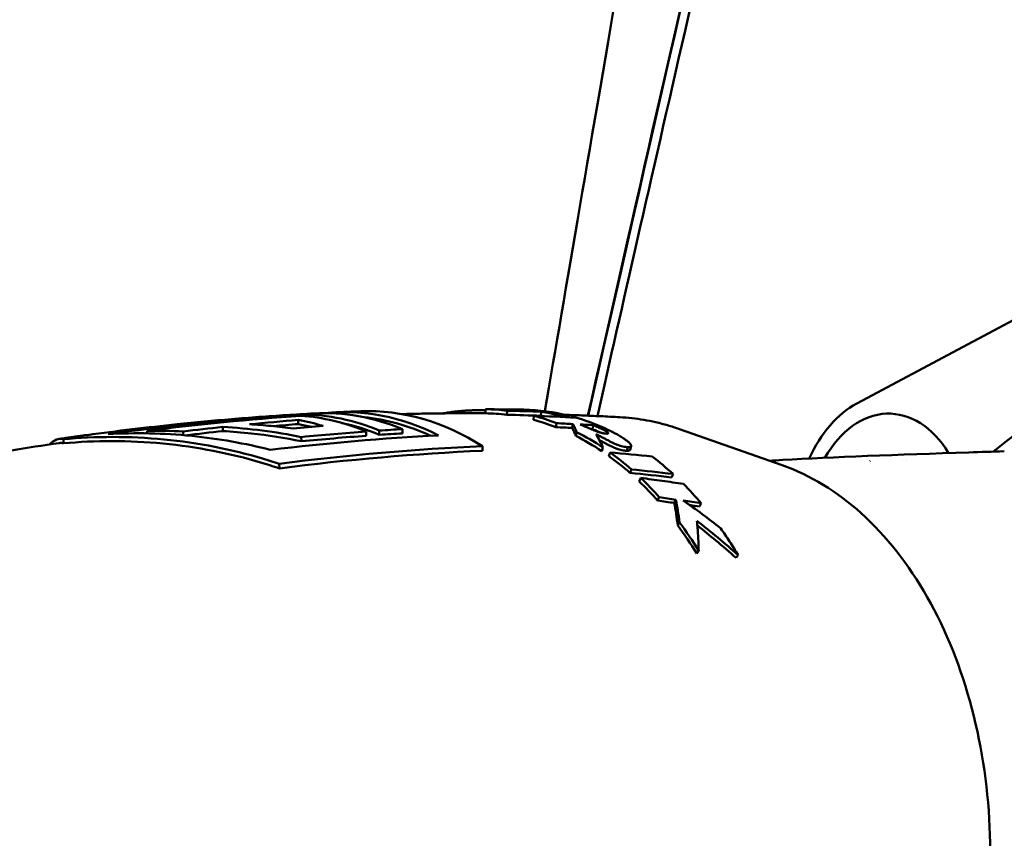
# Model space of a CAD drawing. Header units: millimetres. Extents: x 0 to 6049, y -120 to 1682.
# Tile 65 of 191: x 428 to 452, y 1390 to 1410. Entities that reach past the tile are written whole.
import ezdxf

# ---------------------------------------------------------------- set-up
doc = ezdxf.new("R2010")
doc.units = ezdxf.units.MM
doc.header["$LTSCALE"] = 2
doc.layers.add('Sichtbar (ISO)', color=7, linetype='Continuous', lineweight=50)

msp = doc.modelspace()

# ---------------------------------------------------------------- linework, layer by layer
at = {"layer": 'Sichtbar (ISO)'}
for p, q in [((460.146, 1406.712), (448.181, 1400.316)), ((434.578, 1400.048), (434.579, 1400.015)), ((439.077, 1400.079), (439.078, 1400.179)), ((439.601, 1400.043), (439.607, 1400.143)), ((440.251, 1399.918), (440.263, 1400.017)), ((440.433, 1400.017), (440.44, 1400.117)), ((440.862, 1399.993), (440.867, 1400.033)), ((441.115, 1399.981), (441.119, 1400.019)), ((432.629, 1399.744), (432.63, 1399.643)), ((434.48, 1399.915), (434.482, 1399.814)), ((440.802, 1399.739), (440.819, 1399.836)), ((441.203, 1399.719), (441.22, 1399.816)), ((441.7, 1399.69), (441.719, 1399.787)), ((430.773, 1399.649), (430.774, 1399.588)), ((431.655, 1399.632), (431.656, 1399.543)), ((434.556, 1399.497), (434.557, 1399.392)), ((436.148, 1399.633), (436.149, 1399.528)), ((436.468, 1399.655), (436.469, 1399.55)), ((437.036, 1399.691), (437.037, 1399.586)), ((441.289, 1399.523), (441.311, 1399.618)), ((446.353, 1398.804), (443.83, 1399.692)), ((428.722, 1399.444), (428.723, 1399.343)), ((438.998, 1399.272), (438.999, 1399.162)), ((441.927, 1399.151), (441.954, 1399.242)), ((442.542, 1399.159), (442.57, 1399.25)), ((442.649, 1399.276), (442.622, 1399.184)), ((442.101, 1399.03), (442.13, 1399.12)), ((434.016, 1398.84), (434.018, 1398.728)), ((448.504, 1398.908), (448.509, 1398.909)), ((449.31, 1398.935), (449.31, 1398.935)), ((449.316, 1398.935), (449.316, 1398.935)), ((449.402, 1398.937), (449.402, 1398.937)), ((442.619, 1398.617), (442.653, 1398.704)), ((443.641, 1398.505), (443.676, 1398.59)), ((442.847, 1398.408), (442.883, 1398.493)), ((443.298, 1397.939), (443.338, 1398.02)), ((443.703, 1397.88), (443.744, 1397.96)), ((444.325, 1397.792), (444.367, 1397.871)), ((444.255, 1396.638), (444.304, 1396.706))]:
    msp.add_line(p, q, dxfattribs=at)
for centre, major_axis, ratio, start_param, end_param in [((455.409, 1388.955), (-0.198, -11.798), 0.66535, 5.6303, 9.96536), ((448.934, 1397.021), (0.059, 3.5), 0.66535, 0.354488, 0.991638), ((441.453, 1283.094), (-5.525, 117.004), 0.745856, 0.015905, 0.059213), ((434.135, 1389.311), (0.179, 10.716), 0.66535, 6.022198, 6.251457), ((434.455, 1389.306), (0.18, 10.742), 0.66535, 6.022969, 6.291166), ((435.023, 1389.296), (0.181, 10.785), 0.66535, 6.024217, 6.330751), ((435.52, 1389.288), (0.181, 10.819), 0.66535, 5.968437, 6.362694), ((436.088, 1389.278), (0.182, 10.853), 0.66535, 5.893648, 6.31989), ((435.52, 1389.288), (0.179, 10.719), 0.66535, 5.994029, 6.228523), ((441.009, 1316.867), (-6.886, 83.076), 0.866211, 6.214514, 6.215498), ((438.985, 1389.229), (0.052, 10.85), 0.665095, 6.20483, 6.277487), ((438.985, 1389.23), (0.052, 10.949), 0.665095, 6.204824, 6.277488), ((439.25, 1319.554), (-2.314, 80.6), 0.872788, 6.240889, 6.252748), ((437.557, 1319.387), (2.385, 80.647), 0.871708, 6.276194, 6.28803), ((437.567, 1319.588), (2.341, 80.547), 0.872562, 6.275609, 6.287474), ((439.616, 1389.219), (0.169, 10.952), 0.665381, 6.265651, 6.297435), ((439.808, 1389.216), (0.204, 10.952), 0.665411, 6.130367, 6.283188), ((438.985, 1389.23), (0.055, 10.949), 0.663991, 6.035674, 6.11403), ((437.172, 1304.881), (2.56, 95.152), 0.836991, 6.263591, 6.276522), ((439.616, 1389.219), (0.167, 10.852), 0.665282, 6.184937, 6.193037), ((439.616, 1389.219), (0.169, 10.952), 0.665282, 6.133953, 6.193036), ((436.056, 1319.968), (6.769, 79.931), 0.871663, 0.024456, 0.028076), ((439.808, 1389.216), (0.204, 10.952), 0.665583, 6.014004, 6.106223), ((442.019, 1389.179), (0.181, 10.811), 0.66535, 6.259545, 6.259552), ((448.934, 1397.021), (0.051, 3.05), 0.66535, 5.475499, 7.164388), ((440.67, 1282.788), (-5.539, 117.294), 0.745856, 0.041465, 0.066748), ((441.914, 1284.21), (-5.43, 115.831), 0.745848, 0.044697, 0.056022), ((441.947, 1284.068), (-5.486, 115.971), 0.745857, 0.022916, 0.036782), ((441.937, 1284.173), (-5.467, 115.766), 0.745856, 0.023047, 0.030132), ((442.519, 1286.064), (-5.382, 113.835), 0.745856, 0.024127, 0.032822), ((433.567, 1389.32), (0.179, 10.665), 0.66535, 6.092109, 6.179302), ((433.567, 1389.32), (0.177, 10.565), 0.66535, 6.131154, 6.177903), ((434.455, 1389.306), (0.178, 10.642), 0.66535, 6.020028, 6.151749), ((438.984, 1389.229), (0.054, 10.85), 0.663991, 6.03568, 6.114026), ((435.986, 1305.3), (5.44, 94.406), 0.834891, 0.002828, 0.007913), ((436.05, 1305.458), (5.223, 94.354), 0.835546, 0.00067, 0.005763), ((435.996, 1305.92), (5.462, 93.883), 0.835545, 6.27986, 6.284012), ((430.862, 1385.424), (1.531, 14.149), 0.966254, 0.053848, 0.117991), ((442.988, 1287.983), (-5.279, 111.743), 0.745856, 0.008087, 0.014902), ((438.984, 1389.228), (0.06, 10.851), 0.66298, 5.870179, 5.965368), ((438.984, 1389.229), (0.061, 10.95), 0.66298, 5.870176, 5.965371), ((435.924, 1305.757), (5.703, 93.937), 0.834888, 6.282246, 6.282698), ((438.984, 1389.229), (0.066, 10.85), 0.662276, 5.762086, 5.843752), ((438.985, 1389.23), (0.067, 10.949), 0.662277, 5.762083, 5.843759), ((432.503, 1312.559), (14.252, 85.973), 0.838534, 0.049634, 0.063793), ((439.808, 1389.216), (-0.202, -10.952), 0.665844, 2.610341, 2.691785), ((431.589, 1313.994), (16.572, 83.797), 0.833605, 0.064263, 0.078687), ((431.707, 1314.198), (16.218, 83.728), 0.83436, 0.060432, 0.074895), ((438.984, 1389.229), (0.074, 10.85), 0.661606, 5.648852, 5.725344), ((438.985, 1389.23), (0.075, 10.949), 0.661607, 5.64885, 5.725349), ((439.808, 1389.216), (-0.2, -10.952), 0.665949, 2.494149, 2.568707), ((427.551, 1322.112), (27.423, 72.839), 0.840037, 0.178059, 0.184282), ((427.657, 1322.315), (27.14, 72.785), 0.840993, 0.174714, 0.180956), ((427.967, 1323.549), (26.572, 71.638), 0.841189, 0.163643, 0.170615), ((427.855, 1323.34), (26.872, 71.694), 0.840221, 0.167233, 0.171062), ((438.984, 1389.228), (0.088, 10.851), 0.660704, 5.469389, 5.560671), ((438.984, 1389.229), (0.089, 10.949), 0.660704, 5.469382, 5.560675)]:
    msp.add_ellipse(centre, major_axis=major_axis, ratio=ratio, start_param=start_param, end_param=end_param, dxfattribs=at)
for points, knots in [([(499.124, 1467.066), (465.392, 1462.123), (459.134, 1461.083), (455.023, 1457.261), (452.878, 1449.283), (444.344, 1412.17), (441.592, 1400.02)], [0, 0, 0, 0, 0.214053, 0.4340864, 0.6541198, 0.8571894, 0.8571894, 0.8571894, 0.8571894]), ([(441.82, 1400.01), (442.421, 1402.674), (443.13, 1405.787), (445.231, 1414.975), (446.589, 1420.873), (449.816, 1434.804), (452.866, 1447.893), (454.363, 1453.406), (454.868, 1455.219), (456.442, 1457.99), (457.168, 1458.767), (458.763, 1460.007), (459.711, 1460.46), (461.337, 1461.044), (462.339, 1461.315), (465.248, 1461.844), (465.835, 1461.946), (466.894, 1462.128), (467.598, 1462.248), (472.044, 1462.976), (477.373, 1463.791), (488.59, 1465.483), (495.41, 1466.503), (499.068, 1467.049)], [1.213468, 1.213468, 1.213468, 1.213468, 1.452332, 1.452332, 1.811623, 1.811623, 2.355924, 2.355924, 2.615189, 2.615189, 2.804117, 2.804117, 3.021369, 3.021369, 3.205518, 3.205518, 3.245329, 3.245329, 3.307691, 3.307691, 3.6139, 3.6139, 3.853489, 3.853489, 3.853489, 3.853489]), ([(418.273, 1407.616), (418.273, 1408.951), (418.273, 1410.976), (418.409, 1414.253), (418.735, 1416.861), (419.667, 1419.943), (420.881, 1422.316), (422.355, 1424.611), (423.682, 1426.499), (426.778, 1430.66), (430.59, 1435.669), (434.23, 1440.487), (435.972, 1442.815), (437.012, 1444.234), (438.396, 1446.204), (439.71, 1448.394), (440.534, 1450.421), (440.989, 1451.912), (441.326, 1453.522), (441.569, 1455.528), (441.703, 1457.711), (441.769, 1460.502), (441.773, 1462.57), (441.773, 1463.847)], [0, 0, 0, 0, 0.0636, 0.096404, 0.156284, 0.1884, 0.249265, 0.282623, 0.318197, 0.359011, 0.529356, 0.617603, 0.646219, 0.667688, 0.701281, 0.760814, 0.788814, 0.805272, 0.835038, 0.867033, 0.901473, 0.939174, 1, 1, 1, 1]), ([(446.773, 1463.519), (446.773, 1462.053), (446.769, 1459.792), (446.661, 1456.608), (446.453, 1453.989), (446.01, 1451.289), (445.261, 1448.694), (444.191, 1446.26), (442.802, 1443.827), (440.918, 1441.09), (438.137, 1437.387), (434.659, 1432.79), (431.086, 1428.073), (428.155, 1424.18), (426.226, 1421.457), (425.035, 1419.462), (424.3, 1417.932), (423.806, 1416.416), (423.508, 1414.774), (423.367, 1413.143), (423.307, 1411.629), (423.277, 1409.836), (423.273, 1408.518), (423.273, 1407.616)], [0.0052024, 0.0052024, 0.0052024, 0.0052024, 0.075046, 0.1129229, 0.1569453, 0.200099, 0.2431301, 0.2852442, 0.3264448, 0.3763269, 0.443263, 0.5467097, 0.6505088, 0.724752, 0.7785569, 0.809146, 0.8352317, 0.8592736, 0.8848531, 0.9145683, 0.9372192, 0.9570244, 1, 1, 1, 1]), ([(450.296, 1456.824), (447.698, 1442.476), (447.55, 1441.268), (443.025, 1414.672), (441.568, 1406.191), (440.53, 1400.13)], [0.000003, 0.000003, 0.000003, 0.000003, 4.374432, 4.374432, 8.093247, 8.093247, 8.093247, 8.093247]), ([(441.587, 1400.021), (443.58, 1408.859), (446.16, 1420.048), (449.509, 1434.527), (450.314, 1438.003), (451.041, 1441.084)], [0.706724, 0.706724, 0.706724, 0.706724, 1.709505, 1.709505, 2.314243, 2.314243, 2.314243, 2.314243]), ([(429.815, 1399.57), (431.147, 1399.753), (432.476, 1399.894), (434.053, 1400.013), (434.316, 1400.032), (434.578, 1400.048)], [-6.0124692, -6.0124692, -6.0124692, -6.0124692, -5.5182215, -5.5182215, -5.4189677, -5.4189677, -5.4189677, -5.4189677]), ([(434.863, 1400.075), (434.638, 1400.062), (434.413, 1400.049), (433.964, 1400.02), (433.74, 1400.005), (433.292, 1399.971), (433.068, 1399.954), (432.622, 1399.916), (432.399, 1399.897), (431.954, 1399.855), (431.731, 1399.833), (431.51, 1399.81)], [4.7173884, 4.7173884, 4.7173884, 4.7173884, 4.72381826, 4.72381826, 4.73024813, 4.73024813, 4.73667799, 4.73667799, 4.74310785, 4.74310785, 4.74953771, 4.74953771, 4.74953771, 4.74953771]), ([(436.004, 1400.128), (435.964, 1400.126), (435.923, 1400.125), (435.842, 1400.122), (435.801, 1400.12), (435.72, 1400.116), (435.679, 1400.115), (435.598, 1400.111), (435.557, 1400.109), (435.476, 1400.106), (435.435, 1400.104), (435.395, 1400.102)], [4.706527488, 4.706527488, 4.706527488, 4.706527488, 4.707686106, 4.707686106, 4.708844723, 4.708844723, 4.710003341, 4.710003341, 4.711161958, 4.711161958, 4.712320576, 4.712320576, 4.712320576, 4.712320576]), ([(439.077, 1400.079), (439.061, 1400.079), (439.044, 1400.079), (438.775, 1400.08), (438.523, 1400.08), (438.018, 1400.077), (437.766, 1400.074), (437.349, 1400.067), (437.184, 1400.064), (437.019, 1400.06)], [4.67740877, 4.67740877, 4.67740877, 4.67740877, 4.67788637, 4.67788637, 4.68505448, 4.68505448, 4.69222259, 4.69222259, 4.69692731, 4.69692731, 4.69692731, 4.69692731]), ([(439.007, 1400.156), (438.981, 1400.156), (438.954, 1400.156), (438.926, 1400.155), (438.898, 1400.155), (438.87, 1400.155), (438.841, 1400.154), (438.812, 1400.154), (438.782, 1400.153), (438.752, 1400.152), (438.722, 1400.151), (438.69, 1400.15), (438.66, 1400.148), (438.629, 1400.147), (438.599, 1400.145), (438.569, 1400.143), (438.539, 1400.142), (438.51, 1400.139), (438.482, 1400.137), (438.454, 1400.135), (438.427, 1400.133), (438.401, 1400.13), (438.374, 1400.127), (438.348, 1400.124), (438.323, 1400.121), (438.298, 1400.119), (438.273, 1400.115), (438.248, 1400.112), (438.224, 1400.109), (438.2, 1400.105), (438.176, 1400.102), (438.152, 1400.098), (438.129, 1400.094), (438.106, 1400.09), (438.083, 1400.086), (438.061, 1400.082), (438.039, 1400.078), (438.036, 1400.078), (438.033, 1400.077), (438.03, 1400.077)], [0, 0, 0, 0, 0.0588235, 0.0588235, 0.0588235, 0.1176471, 0.1176471, 0.1176471, 0.1764706, 0.1764706, 0.1764706, 0.2352941, 0.2352941, 0.2352941, 0.2941176, 0.2941176, 0.2941176, 0.3529412, 0.3529412, 0.3529412, 0.4117647, 0.4117647, 0.4117647, 0.4705882, 0.4705882, 0.4705882, 0.5294118, 0.5294118, 0.5294118, 0.5882353, 0.5882353, 0.5882353, 0.6470588, 0.6470588, 0.6470588, 0.7058824, 0.7058824, 0.7058824, 0.7134033, 0.7134033, 0.7134033, 0.7134033]), ([(442.37, 1399.984), (442.213, 1399.992), (442.056, 1400), (441.742, 1400.014), (441.585, 1400.021), (441.294, 1400.032), (441.161, 1400.037), (441.028, 1400.041)], [4.64618913, 4.64618913, 4.64618913, 4.64618913, 4.65066489, 4.65066489, 4.65514064, 4.65514064, 4.65892331, 4.65892331, 4.65892331, 4.65892331]), ([(442.37, 1399.984), (442.469, 1399.979), (442.568, 1399.971), (442.764, 1399.949), (442.863, 1399.935), (443.058, 1399.902), (443.156, 1399.882), (443.35, 1399.838), (443.447, 1399.812), (443.639, 1399.756), (443.735, 1399.726), (443.83, 1399.692)], [1.637003, 1.637003, 1.637003, 1.637003, 1.6759359, 1.6759359, 1.7148688, 1.7148688, 1.7538017, 1.7538017, 1.7927346, 1.7927346, 1.8316676, 1.8316676, 1.8316676, 1.8316676]), ([(432.629, 1399.744), (432.953, 1399.726), (433.277, 1399.696), (433.919, 1399.614), (434.239, 1399.561), (434.556, 1399.497)], [-0.2007172, -0.2007172, -0.2007172, -0.2007172, -0.1001625, -0.1001625, -0.0000019, -0.0000019, -0.0000019, -0.0000019]), ([(434.353, 1399.706), (434.176, 1399.73), (433.998, 1399.751), (433.641, 1399.786), (433.463, 1399.8), (433.284, 1399.811)], [-0.1109417, -0.1109417, -0.1109417, -0.1109417, -0.0554713, -0.0554713, -0.000001, -0.000001, -0.000001, -0.000001]), ([(441.311, 1399.618), (441.296, 1399.655), (441.282, 1399.69), (441.252, 1399.755), (441.236, 1399.786), (441.22, 1399.816)], [0.00000058, 0.00000058, 0.00000058, 0.00000058, 0.04242633, 0.04242633, 0.08485029, 0.08485029, 0.08485029, 0.08485029]), ([(442.024, 1399.581), (442.03, 1399.58), (442.036, 1399.58), (442.042, 1399.58), (442.047, 1399.579), (442.053, 1399.579), (442.058, 1399.579), (442.063, 1399.579), (442.067, 1399.58), (442.071, 1399.58), (442.075, 1399.581), (442.078, 1399.582), (442.081, 1399.583), (442.084, 1399.584), (442.085, 1399.585), (442.086, 1399.587), (442.087, 1399.588), (442.088, 1399.59), (442.087, 1399.591), (442.087, 1399.593), (442.086, 1399.595), (442.085, 1399.597), (442.084, 1399.599), (442.082, 1399.601), (442.08, 1399.603), (442.078, 1399.605), (442.076, 1399.607), (442.073, 1399.61), (442.07, 1399.612), (442.067, 1399.614), (442.064, 1399.617), (442.061, 1399.619), (442.057, 1399.622), (442.053, 1399.625), (442.049, 1399.627), (442.045, 1399.63), (442.04, 1399.633), (442.036, 1399.636), (442.031, 1399.638), (442.026, 1399.641), (442.021, 1399.644), (442.015, 1399.648), (442.01, 1399.651), (442.004, 1399.654), (441.998, 1399.657), (441.992, 1399.661), (441.986, 1399.664), (441.979, 1399.667), (441.972, 1399.671), (441.966, 1399.674), (441.959, 1399.678), (441.951, 1399.682), (441.944, 1399.685), (441.937, 1399.689), (441.929, 1399.693), (441.921, 1399.697), (441.913, 1399.701), (441.904, 1399.705), (441.896, 1399.709), (441.887, 1399.713), (441.878, 1399.717), (441.869, 1399.721), (441.86, 1399.726), (441.85, 1399.73), (441.841, 1399.734), (441.831, 1399.739), (441.821, 1399.743), (441.81, 1399.748), (441.8, 1399.752), (441.789, 1399.757), (441.778, 1399.762), (441.766, 1399.767), (441.755, 1399.772), (441.743, 1399.777), (441.731, 1399.782), (441.719, 1399.787)], [0, 0, 0, 0, 0.04, 0.04, 0.04, 0.08, 0.08, 0.08, 0.12, 0.12, 0.12, 0.16, 0.16, 0.16, 0.2, 0.2, 0.2, 0.24, 0.24, 0.24, 0.28, 0.28, 0.28, 0.32, 0.32, 0.32, 0.36, 0.36, 0.36, 0.4, 0.4, 0.4, 0.44, 0.44, 0.44, 0.48, 0.48, 0.48, 0.52, 0.52, 0.52, 0.56, 0.56, 0.56, 0.6, 0.6, 0.6, 0.64, 0.64, 0.64, 0.68, 0.68, 0.68, 0.72, 0.72, 0.72, 0.76, 0.76, 0.76, 0.8, 0.8, 0.8, 0.84, 0.84, 0.84, 0.88, 0.88, 0.88, 0.92, 0.92, 0.92, 0.96, 0.96, 0.96, 1, 1, 1, 1]), ([(441.943, 1399.737), (441.97, 1399.725), (441.997, 1399.713), (442.022, 1399.702), (442.048, 1399.69), (442.072, 1399.678), (442.096, 1399.667), (442.119, 1399.656), (442.142, 1399.645), (442.163, 1399.634), (442.185, 1399.623), (442.206, 1399.612), (442.226, 1399.602), (442.246, 1399.591), (442.265, 1399.581), (442.283, 1399.571), (442.301, 1399.56), (442.319, 1399.55), (442.336, 1399.541), (442.352, 1399.531), (442.368, 1399.522), (442.384, 1399.512), (442.399, 1399.503), (442.414, 1399.494), (442.428, 1399.485), (442.442, 1399.476), (442.455, 1399.467), (442.468, 1399.459), (442.48, 1399.45), (442.492, 1399.442), (442.504, 1399.434), (442.515, 1399.426), (442.526, 1399.418), (442.536, 1399.411), (442.546, 1399.403), (442.555, 1399.396), (442.564, 1399.389), (442.572, 1399.382), (442.58, 1399.375), (442.587, 1399.368), (442.595, 1399.362), (442.601, 1399.356), (442.607, 1399.35), (442.614, 1399.344), (442.619, 1399.338), (442.624, 1399.332), (442.629, 1399.327), (442.633, 1399.321), (442.636, 1399.316), (442.64, 1399.311), (442.643, 1399.306), (442.645, 1399.301), (442.647, 1399.296), (442.649, 1399.292), (442.65, 1399.287), (442.65, 1399.283), (442.65, 1399.279), (442.648, 1399.275), (442.647, 1399.271), (442.644, 1399.267), (442.64, 1399.264), (442.636, 1399.261), (442.631, 1399.258), (442.624, 1399.256), (442.617, 1399.254), (442.609, 1399.252), (442.6, 1399.251), (442.591, 1399.251), (442.581, 1399.25), (442.57, 1399.25)], [0, 0, 0, 0, 0.043478, 0.043478, 0.043478, 0.086957, 0.086957, 0.086957, 0.130435, 0.130435, 0.130435, 0.173913, 0.173913, 0.173913, 0.217391, 0.217391, 0.217391, 0.26087, 0.26087, 0.26087, 0.304348, 0.304348, 0.304348, 0.347826, 0.347826, 0.347826, 0.391304, 0.391304, 0.391304, 0.434783, 0.434783, 0.434783, 0.478261, 0.478261, 0.478261, 0.521739, 0.521739, 0.521739, 0.565217, 0.565217, 0.565217, 0.608696, 0.608696, 0.608696, 0.652174, 0.652174, 0.652174, 0.695652, 0.695652, 0.695652, 0.73913, 0.73913, 0.73913, 0.782609, 0.782609, 0.782609, 0.826087, 0.826087, 0.826087, 0.869565, 0.869565, 0.869565, 0.913043, 0.913043, 0.913043, 0.956522, 0.956522, 0.956522, 1, 1, 1, 1]), ([(429.273, 1399.543), (429.229, 1399.537), (429.185, 1399.531), (429.096, 1399.519), (429.052, 1399.513), (428.964, 1399.5), (428.919, 1399.494), (428.831, 1399.482), (428.787, 1399.475), (428.699, 1399.463), (428.655, 1399.456), (428.611, 1399.45)], [4.771288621, 4.771288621, 4.771288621, 4.771288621, 4.77259016, 4.77259016, 4.773891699, 4.773891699, 4.775193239, 4.775193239, 4.776494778, 4.776494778, 4.777796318, 4.777796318, 4.777796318, 4.777796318]), ([(428.722, 1399.444), (429.494, 1399.514), (430.345, 1399.519), (432.029, 1399.357), (432.862, 1399.19), (433.741, 1398.929), (433.878, 1398.886), (434.016, 1398.84)], [4.8066049, 4.8066049, 4.8066049, 4.8066049, 5.0468966, 5.0468966, 5.2871883, 5.2871883, 5.330932, 5.330932, 5.330932, 5.330932]), ([(433.794, 1399.184), (433.184, 1399.339), (432.531, 1399.457), (431.177, 1399.593), (430.475, 1399.605), (429.815, 1399.57)], [-5.2926166, -5.2926166, -5.2926166, -5.2926166, -5.1047, -5.1047, -4.9060333, -4.9060333, -4.9060333, -4.9060333]), ([(432.63, 1399.643), (432.863, 1399.629), (433.097, 1399.61), (433.744, 1399.539), (434.156, 1399.473), (434.557, 1399.392)], [-1.5642481, -1.5642481, -1.5642481, -1.5642481, -1.4977224, -1.4977224, -1.3794362, -1.3794362, -1.3794362, -1.3794362]), ([(434.556, 1399.497), (434.821, 1399.523), (435.086, 1399.547), (435.617, 1399.593), (435.882, 1399.614), (436.148, 1399.633)], [-0.2142228, -0.2142228, -0.2142228, -0.2142228, -0.1071119, -0.1071119, -0.000001, -0.000001, -0.000001, -0.000001]), ([(441.203, 1399.719), (441.218, 1399.69), (441.233, 1399.659), (441.262, 1399.594), (441.276, 1399.559), (441.289, 1399.523)], [0.00000502, 0.00000502, 0.00000502, 0.00000502, 0.04215255, 0.04215255, 0.08430164, 0.08430164, 0.08430164, 0.08430164]), ([(441.7, 1399.69), (441.713, 1399.685), (441.724, 1399.68), (441.736, 1399.675), (441.748, 1399.67), (441.759, 1399.666), (441.77, 1399.661), (441.781, 1399.656), (441.791, 1399.652), (441.801, 1399.647), (441.811, 1399.643), (441.821, 1399.638), (441.831, 1399.634), (441.84, 1399.63), (441.849, 1399.625), (441.858, 1399.621), (441.867, 1399.617), (441.876, 1399.613), (441.884, 1399.609), (441.886, 1399.608), (441.888, 1399.607), (441.89, 1399.606)], [0, 0, 0, 0, 0.04, 0.04, 0.04, 0.08, 0.08, 0.08, 0.12, 0.12, 0.12, 0.16, 0.16, 0.16, 0.2, 0.2, 0.2, 0.24, 0.24, 0.24, 0.2499361, 0.2499361, 0.2499361, 0.2499361]), ([(442.57, 1399.25), (442.55, 1399.251), (442.53, 1399.252), (442.51, 1399.254), (442.489, 1399.257), (442.467, 1399.261), (442.445, 1399.266), (442.423, 1399.27), (442.4, 1399.277), (442.377, 1399.284), (442.353, 1399.291), (442.329, 1399.3), (442.305, 1399.309), (442.281, 1399.319), (442.257, 1399.329), (442.233, 1399.34), (442.209, 1399.351), (442.185, 1399.362), (442.161, 1399.374), (442.137, 1399.385), (442.114, 1399.397), (442.09, 1399.409), (442.066, 1399.422), (442.041, 1399.434), (442.017, 1399.447), (441.992, 1399.46), (441.968, 1399.473), (441.942, 1399.487), (441.917, 1399.5), (441.892, 1399.514), (441.866, 1399.527), (441.84, 1399.541), (441.813, 1399.555), (441.786, 1399.569)], [0, 0, 0, 0, 0.090909, 0.090909, 0.090909, 0.181818, 0.181818, 0.181818, 0.272727, 0.272727, 0.272727, 0.363636, 0.363636, 0.363636, 0.454545, 0.454545, 0.454545, 0.545455, 0.545455, 0.545455, 0.636364, 0.636364, 0.636364, 0.727273, 0.727273, 0.727273, 0.818182, 0.818182, 0.818182, 0.909091, 0.909091, 0.909091, 1, 1, 1, 1]), ([(441.786, 1399.569), (441.816, 1399.521), (441.845, 1399.469), (441.901, 1399.36), (441.928, 1399.303), (441.954, 1399.242)], [0.0000015, 0.0000015, 0.0000015, 0.0000015, 0.0519773, 0.0519773, 0.1039507, 0.1039507, 0.1039507, 0.1039507]), ([(428.613, 1399.349), (427.83, 1399.235), (427.054, 1399.108), (425.518, 1398.83), (424.759, 1398.679), (423.258, 1398.354), (422.518, 1398.181), (421.058, 1397.813), (420.338, 1397.619), (418.923, 1397.212), (418.227, 1396.999), (417.543, 1396.778)], [4.7779181, 4.7779181, 4.7779181, 4.7779181, 4.8010747, 4.8010747, 4.8242313, 4.8242313, 4.847388, 4.847388, 4.8705446, 4.8705446, 4.8937013, 4.8937013, 4.8937013, 4.8937013]), ([(428.723, 1399.343), (429.488, 1399.413), (430.33, 1399.418), (431.997, 1399.257), (432.822, 1399.092), (433.709, 1398.829), (433.863, 1398.78), (434.018, 1398.728)], [-1.7072415, -1.7072415, -1.7072415, -1.7072415, -1.4693366, -1.4693366, -1.2314318, -1.2314318, -1.182581, -1.182581, -1.182581, -1.182581]), ([(441.871, 1399.418), (441.887, 1399.41), (441.903, 1399.401), (441.919, 1399.393), (441.944, 1399.38), (441.968, 1399.367), (441.992, 1399.354), (442.017, 1399.341), (442.041, 1399.329), (442.065, 1399.316), (442.088, 1399.304), (442.112, 1399.292), (442.136, 1399.281), (442.159, 1399.269), (442.183, 1399.258), (442.207, 1399.248), (442.231, 1399.237), (442.255, 1399.227), (442.279, 1399.217), (442.303, 1399.208), (442.326, 1399.2), (442.35, 1399.192), (442.373, 1399.185), (442.396, 1399.179), (442.418, 1399.174), (442.44, 1399.169), (442.462, 1399.165), (442.482, 1399.163), (442.503, 1399.16), (442.523, 1399.159), (442.542, 1399.159)], [0.1240932, 0.1240932, 0.1240932, 0.1240932, 0.1818182, 0.1818182, 0.1818182, 0.2727273, 0.2727273, 0.2727273, 0.3636364, 0.3636364, 0.3636364, 0.4545455, 0.4545455, 0.4545455, 0.5454545, 0.5454545, 0.5454545, 0.6363636, 0.6363636, 0.6363636, 0.7272727, 0.7272727, 0.7272727, 0.8181818, 0.8181818, 0.8181818, 0.9090909, 0.9090909, 0.9090909, 1, 1, 1, 1]), ([(442.542, 1399.159), (442.553, 1399.159), (442.563, 1399.159), (442.572, 1399.16), (442.581, 1399.161), (442.59, 1399.162), (442.597, 1399.164), (442.603, 1399.166), (442.609, 1399.169), (442.613, 1399.172), (442.617, 1399.175), (442.62, 1399.179), (442.621, 1399.183), (442.621, 1399.183), (442.622, 1399.184), (442.622, 1399.184)], [0, 0, 0, 0, 0.0434725, 0.0434725, 0.0434725, 0.0869451, 0.0869451, 0.0869451, 0.1304176, 0.1304176, 0.1304176, 0.1738902, 0.1738902, 0.1738902, 0.1802311, 0.1802311, 0.1802311, 0.1802311]), ([(446.036, 1398.916), (446.143, 1398.922), (446.253, 1398.928), (447.575, 1399.002), (449.188, 1399.065), (451.22, 1399.129), (451.509, 1399.138), (451.802, 1399.146)], [0.3646541, 0.3646541, 0.3646541, 0.3646541, 0.4224274, 0.4224274, 1.0405861, 1.0405861, 1.1414712, 1.1414712, 1.1414712, 1.1414712]), ([(446.353, 1398.804), (447.045, 1398.56), (447.701, 1398.158), (448.91, 1397.07), (449.456, 1396.373), (450.376, 1394.754), (450.745, 1393.828), (451.266, 1391.851), (451.416, 1390.799), (451.484, 1388.676), (451.402, 1387.605), (451.013, 1385.548), (450.706, 1384.563), (449.892, 1382.776), (449.386, 1381.975), (448.221, 1380.647), (447.562, 1380.118), (446.585, 1379.617), (446.309, 1379.503), (446.028, 1379.415)], [1.831668, 1.831668, 1.831668, 1.831668, 2.138365, 2.138365, 2.458445, 2.458445, 2.784429, 2.784429, 3.110906, 3.110906, 3.437058, 3.437058, 3.76336, 3.76336, 4.089866, 4.089866, 4.413638, 4.413638, 4.536651, 4.536651, 4.536651, 4.536651]), ([(442.883, 1398.493), (443.057, 1398.47), (443.232, 1398.447), (443.581, 1398.398), (443.756, 1398.373), (443.93, 1398.347)], [0.000001, 0.000001, 0.000001, 0.000001, 0.0621037, 0.0621037, 0.1242064, 0.1242064, 0.1242064, 0.1242064]), ([(443.703, 1397.88), (443.721, 1397.793), (443.737, 1397.703), (443.766, 1397.52), (443.779, 1397.426), (443.791, 1397.33)], [0.00000501, 0.00000501, 0.00000501, 0.00000501, 0.04968296, 0.04968296, 0.09936722, 0.09936722, 0.09936722, 0.09936722]), ([(443.835, 1397.404), (443.823, 1397.501), (443.809, 1397.596), (443.779, 1397.781), (443.762, 1397.872), (443.744, 1397.96)], [0, 0, 0, 0, 0.050048, 0.050048, 0.1000913, 0.1000913, 0.1000913, 0.1000913]), ([(443.922, 1397.941), (444.079, 1397.834), (444.234, 1397.722), (444.542, 1397.494), (444.694, 1397.376), (444.845, 1397.255)], [0.0000112, 0.0000112, 0.0000112, 0.0000112, 0.0590029, 0.0590029, 0.1179989, 0.1179989, 0.1179989, 0.1179989]), ([(443.791, 1397.33), (443.798, 1397.342), (443.805, 1397.355), (443.82, 1397.379), (443.827, 1397.392), (443.835, 1397.404)], [0.000008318, 0.000008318, 0.000008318, 0.000008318, 0.005008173, 0.005008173, 0.010008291, 0.010008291, 0.010008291, 0.010008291]), ([(445.272, 1396.599), (445.108, 1396.746), (444.941, 1396.89), (444.604, 1397.171), (444.433, 1397.308), (444.26, 1397.441)], [0, 0, 0, 0, 0.0669447, 0.0669447, 0.1338835, 0.1338835, 0.1338835, 0.1338835]), ([(444.26, 1397.441), (444.273, 1397.324), (444.283, 1397.205), (444.297, 1396.96), (444.302, 1396.834), (444.304, 1396.706)], [0.000005, 0.000005, 0.000005, 0.000005, 0.0612049, 0.0612049, 0.1223989, 0.1223989, 0.1223989, 0.1223989]), ([(444.272, 1397.323), (444.425, 1397.205), (444.576, 1397.083), (444.893, 1396.82), (445.059, 1396.678), (445.223, 1396.531)], [0.0072781, 0.0072781, 0.0072781, 0.0072781, 0.0664441, 0.0664441, 0.1328944, 0.1328944, 0.1328944, 0.1328944]), ([(444.845, 1397.255), (444.919, 1397.151), (444.992, 1397.044), (445.134, 1396.825), (445.204, 1396.713), (445.272, 1396.599)], [-0.09259246, -0.09259246, -0.09259246, -0.09259246, -0.04630335, -0.04630335, 0, 0, 0, 0]), ([(445.223, 1396.531), (445.231, 1396.543), (445.239, 1396.554), (445.256, 1396.576), (445.264, 1396.587), (445.272, 1396.599)], [-0.01002215, -0.01002215, -0.01002215, -0.01002215, -0.00501999, -0.00501999, -0.00001368, -0.00001368, -0.00001368, -0.00001368])]:
    msp.add_open_spline(points, degree=3, knots=knots, dxfattribs=at)
for points in [[(439.785, 1400.171), (439.861, 1400.17), (439.937, 1400.169), (440.012, 1400.168)], [(441.393, 1399.806), (441.405, 1399.801), (441.428, 1399.792), (441.462, 1399.778), (441.496, 1399.764), (441.529, 1399.75), (441.561, 1399.737), (441.592, 1399.723), (441.623, 1399.71), (441.653, 1399.697), (441.683, 1399.684), (441.713, 1399.672), (441.742, 1399.66), (441.771, 1399.648), (441.8, 1399.637), (441.83, 1399.626), (441.86, 1399.615), (441.892, 1399.605), (441.927, 1399.596), (441.96, 1399.589), (441.993, 1399.584), (442.014, 1399.581), (442.024, 1399.581)], [(429.309, 1399.546), (429.297, 1399.546), (429.285, 1399.545), (429.273, 1399.543)], [(430.73, 1399.589), (430.744, 1399.59), (430.759, 1399.592), (430.774, 1399.594)], [(431.718, 1399.538), (432.023, 1399.574), (432.327, 1399.609), (432.63, 1399.643)], [(437.92, 1399.538), (436.564, 1399.465), (435.18, 1399.35), (433.794, 1399.184)], [(434.557, 1399.392), (435.09, 1399.443), (435.621, 1399.489), (436.149, 1399.528)], [(437.037, 1399.586), (436.848, 1399.575), (436.659, 1399.563), (436.469, 1399.55)], [(428.376, 1399.314), (428.493, 1399.433), (428.612, 1399.472), (428.722, 1399.444)], [(428.613, 1399.348), (428.65, 1399.354), (428.687, 1399.352), (428.723, 1399.343)], [(434.016, 1398.84), (435.691, 1399.057), (437.366, 1399.197), (438.998, 1399.272)], [(434.018, 1398.728), (435.692, 1398.946), (437.367, 1399.087), (438.999, 1399.162)]]:
    msp.add_open_spline(points, degree=3, dxfattribs=at)

doc.saveas('drawing.dxf')
